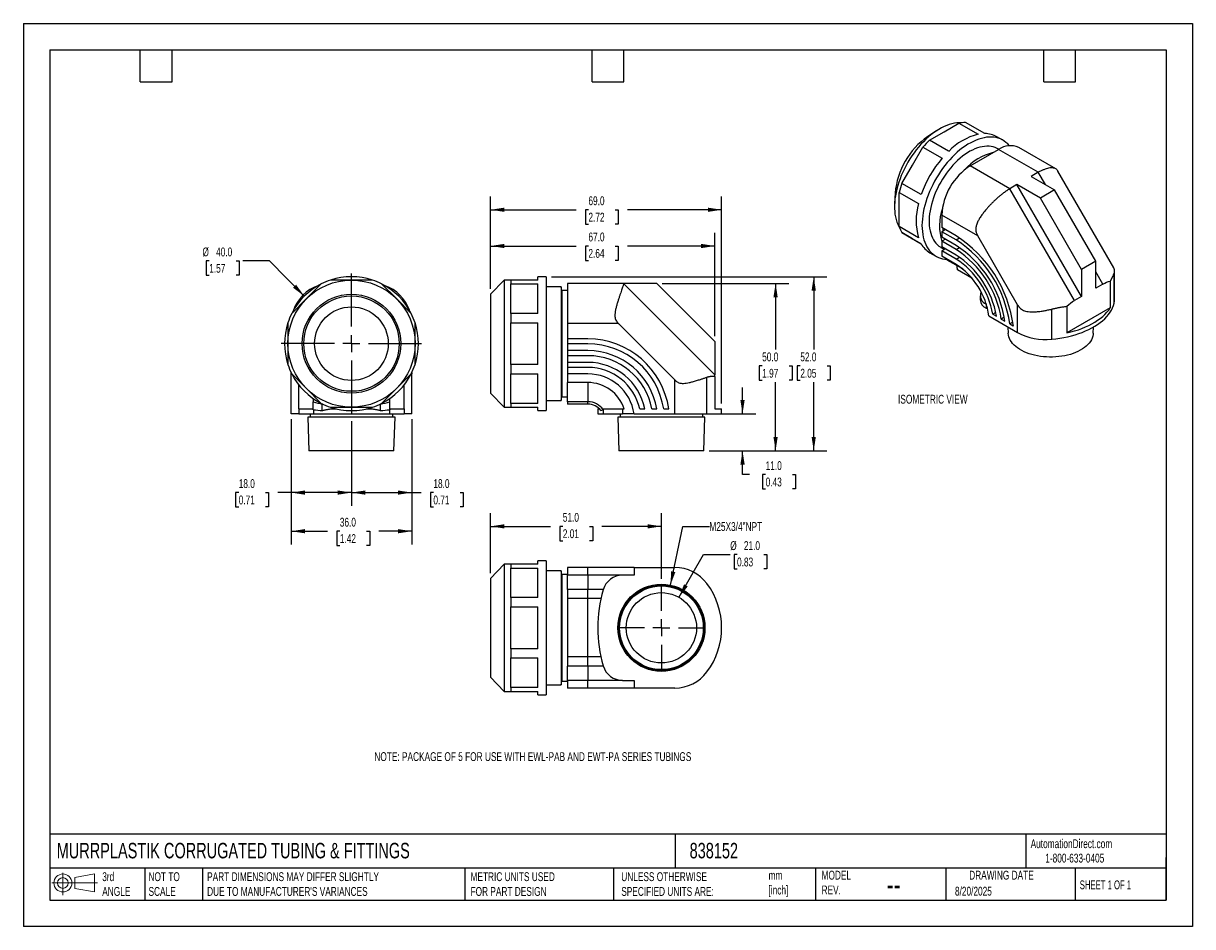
# Model space of a CAD drawing. Header units: millimetres. Extents: x 0 to 349, y 0 to 270.
import ezdxf

# ---------------------------------------------------------------- set-up
doc = ezdxf.new("R2010")
doc.units = ezdxf.units.MM
doc.header["$LTSCALE"] = 1.25
doc.linetypes.add('CENTERX2', pattern=[20.32, 12.7, -2.54, 2.54, -2.54])
doc.layers.add('CENTER', color=40, linetype='CENTERX2')
doc.layers.add('DIMENSIONS', color=140, linetype='Continuous', lineweight=25)
doc.layers.add('TEXT', color=140, linetype='Continuous', lineweight=25)
doc.styles.add('SLDTEXTSTYLE0', font='TXT', dxfattribs={"width": 0.7})
doc.styles.add('SLDTEXTSTYLE1', font='TXT', dxfattribs={"width": 0.65})
doc.dimstyles.new('SLDDIMSTYLE0', dxfattribs={"dimtxt": 2.69751, "dimasz": 4.1275, "dimexe": 0, "dimexo": 0.0625, "dimgap": 0.674377, "dimtad": 0, "dimtih": 1, "dimtoh": 1, "dimdec": 1, "dimrnd": 1e-09, "dimzin": 4, "dimdsep": 46, "dimtxsty": 'SLDTEXTSTYLE0', "dimsah": 1, "dimcen": 0.09, "dimadec": 0, "dimazin": 1, "dimtfac": 1, "dimtdec": 1, "dimtofl": 0, "dimtmove": 0, "dimatfit": 3, "dimfxl": 0, "dimfrac": 2, "dimtolj": 1, "dimtzin": 12, "dimarcsym": 0})
doc.dimstyles.new('SLDDIMSTYLE1', dxfattribs={"dimtxt": 2.69751, "dimasz": 4.1275, "dimexe": 0, "dimexo": 0.0625, "dimgap": 0.674377, "dimtad": 0, "dimtih": 1, "dimtoh": 1, "dimdec": 1, "dimrnd": 1e-09, "dimzin": 4, "dimdsep": 46, "dimtxsty": 'SLDTEXTSTYLE0', "dimsah": 1, "dimcen": 0.09, "dimadec": 0, "dimazin": 1, "dimtfac": 1, "dimtdec": 1, "dimtmove": 0, "dimatfit": 0, "dimfxl": 0, "dimfrac": 2, "dimtolj": 1, "dimtzin": 12, "dimarcsym": 0})
doc.dimstyles.new('SLDDIMSTYLE2', dxfattribs={"dimtxt": 2.69751, "dimasz": 4.1275, "dimexe": 0, "dimexo": 0.0625, "dimgap": 0.674377, "dimtad": 0, "dimtih": 1, "dimtoh": 1, "dimdec": 1, "dimrnd": 1e-09, "dimzin": 4, "dimdsep": 46, "dimtxsty": 'SLDTEXTSTYLE0', "dimsah": 1, "dimcen": 0, "dimadec": 0, "dimazin": 1, "dimtfac": 1, "dimtdec": 1, "dimtofl": 0, "dimtmove": 0, "dimatfit": 3, "dimfxl": 0, "dimfrac": 2, "dimtolj": 1, "dimtzin": 12, "dimarcsym": 0})
doc.dimstyles.new('SLDDIMSTYLE3', dxfattribs={"dimtxt": 2.69751, "dimasz": 4.1275, "dimexe": 0, "dimexo": 0.0625, "dimgap": 0.674377, "dimtad": 0, "dimtih": 1, "dimtoh": 1, "dimdec": 1, "dimrnd": 1e-09, "dimzin": 12, "dimdsep": 46, "dimtxsty": 'SLDTEXTSTYLE0', "dimsah": 1, "dimcen": 0, "dimadec": 0, "dimazin": 3, "dimtfac": 1, "dimtdec": 1, "dimtofl": 0, "dimtmove": 0, "dimatfit": 3, "dimfxl": 0, "dimfrac": 2, "dimtolj": 1, "dimtzin": 12, "dimarcsym": 0})

# ---------------------------------------------------------------- blocks, each defined once
blk = doc.blocks.new('Block11')
at = {"color": 7, "linetype": 'Continuous', "lineweight": 18}
for p, q in [((0, 3.6), (13.59, 3.6)), ((3.24, 6.64), (3.24, 0)), ((6.85, 5.21), (12.72, 6.29)), ((6.85, 2), (6.85, 5.21)), ((12.72, 6.29), (12.72, 0.91)), ((6.85, 2), (12.72, 0.91))]:
    blk.add_line(p, q, dxfattribs=at)
for radius in [2.69, 1.61]:
    blk.add_circle((3.24, 3.6), radius, dxfattribs=at)
blk = doc.blocks.new('Block12')
at = {"color": 7, "linetype": 'Continuous'}
blk.add_blockref('Block11', (0, 0), dxfattribs=at)
blk = doc.blocks.new('_D')
at = {"layer": 'DIMENSIONS'}
for p, q in [((190.78, 192.19), (228.66, 192.19)), ((224.69, 192.19), (224.69, 172.42)), ((220.68, 167.53), (219.77, 167.53)), ((219.77, 167.53), (219.77, 163.24)), ((228.7, 167.53), (229.6, 167.53)), ((229.6, 167.53), (229.6, 163.24)), ((219.77, 163.24), (220.68, 163.24)), ((224.69, 142.19), (224.69, 162.64)), ((229.6, 163.24), (228.7, 163.24)), ((204.87, 142.19), (228.66, 142.19))]:
    blk.add_line(p, q, dxfattribs=at)
for points in [[(224.69, 192.19), (224.05, 188.06), (225.32, 188.06)], [(224.69, 142.19), (225.32, 146.32), (224.05, 146.32)]]:
    blk.add_solid(points, dxfattribs=at)
at = {"layer": 'DIMENSIONS', "char_height": 2.646, "attachment_point": 1, "style": 'SLDTEXTSTYLE0'}
for s, insert in [('50.0', (220.68, 171.55)), ('1.97', (220.68, 166.66))]:
    blk.add_mtext(s, dxfattribs=dict(at, insert=insert))
blk = doc.blocks.new('_D_1')
at = {"layer": 'DIMENSIONS'}
for p, q in [((157.78, 194.19), (240.04, 194.19)), ((236.08, 194.19), (236.08, 172.42)), ((232.07, 167.53), (231.16, 167.53)), ((231.16, 167.53), (231.16, 163.24)), ((240.08, 167.53), (240.99, 167.53)), ((240.99, 167.53), (240.99, 163.24)), ((231.16, 163.24), (232.07, 163.24)), ((236.08, 142.19), (236.08, 162.64)), ((240.99, 163.24), (240.08, 163.24)), ((204.87, 142.19), (240.04, 142.19))]:
    blk.add_line(p, q, dxfattribs=at)
for points in [[(236.08, 194.19), (235.44, 190.06), (236.71, 190.06)], [(236.08, 142.19), (236.71, 146.32), (235.44, 146.32)]]:
    blk.add_solid(points, dxfattribs=at)
at = {"layer": 'DIMENSIONS', "char_height": 2.646, "attachment_point": 1, "style": 'SLDTEXTSTYLE0'}
for s, insert in [('52.0', (232.07, 171.55)), ('2.05', (232.07, 166.66))]:
    blk.add_mtext(s, dxfattribs=dict(at, insert=insert))
blk = doc.blocks.new('_D_2')
at = {"layer": 'DIMENSIONS'}
for p, q in [((139.58, 190.53), (139.58, 207.33)), ((206.58, 176.4), (206.58, 207.33)), ((139.58, 203.36), (165.13, 203.36)), ((168.78, 203.36), (167.88, 203.36)), ((167.88, 203.36), (167.88, 199.07)), ((176.8, 203.36), (177.7, 203.36)), ((177.7, 203.36), (177.7, 199.07)), ((206.58, 203.36), (180.45, 203.36)), ((167.88, 199.07), (168.78, 199.07)), ((177.7, 199.07), (176.8, 199.07))]:
    blk.add_line(p, q, dxfattribs=at)
for points in [[(139.58, 203.36), (143.7, 202.73), (143.7, 204)], [(206.58, 203.36), (202.45, 204), (202.45, 202.73)]]:
    blk.add_solid(points, dxfattribs=at)
at = {"layer": 'DIMENSIONS', "char_height": 2.646, "attachment_point": 1, "style": 'SLDTEXTSTYLE0'}
for s, insert in [('67.0', (168.78, 207.38)), ('2.64', (168.78, 202.48))]:
    blk.add_mtext(s, dxfattribs=dict(at, insert=insert))
blk = doc.blocks.new('_D_3')
at = {"layer": 'DIMENSIONS'}
for p, q in [((139.58, 190.53), (139.58, 218.16)), ((208.58, 156.28), (208.58, 218.16)), ((139.58, 214.19), (165.13, 214.19)), ((168.78, 214.19), (167.88, 214.19)), ((167.88, 214.19), (167.88, 209.9)), ((176.8, 214.19), (177.7, 214.19)), ((177.7, 214.19), (177.7, 209.9)), ((208.58, 214.19), (180.45, 214.19)), ((167.88, 209.9), (168.78, 209.9)), ((177.7, 209.9), (176.8, 209.9))]:
    blk.add_line(p, q, dxfattribs=at)
for points in [[(139.58, 214.19), (143.7, 213.55), (143.7, 214.82)], [(208.58, 214.19), (204.45, 214.82), (204.45, 213.55)]]:
    blk.add_solid(points, dxfattribs=at)
at = {"layer": 'DIMENSIONS', "char_height": 2.646, "attachment_point": 1, "style": 'SLDTEXTSTYLE0'}
for s, insert in [('69.0', (168.78, 218.2)), ('2.72', (168.78, 213.31))]:
    blk.add_mtext(s, dxfattribs=dict(at, insert=insert))
blk = doc.blocks.new('_D_4')
at = {"layer": 'DIMENSIONS'}
for p, q in [((214.81, 153.19), (214.81, 161.13)), ((205.76, 153.19), (218.78, 153.19)), ((204.87, 142.19), (218.78, 142.19)), ((214.81, 135.05), (214.81, 142.19)), ((216.86, 135.05), (214.81, 135.05)), ((221.72, 135.05), (220.82, 135.05)), ((220.82, 135.05), (220.82, 130.76)), ((229.74, 135.05), (230.65, 135.05)), ((230.65, 135.05), (230.65, 130.76)), ((220.82, 130.76), (221.72, 130.76)), ((230.65, 130.76), (229.74, 130.76))]:
    blk.add_line(p, q, dxfattribs=at)
for points in [[(214.81, 153.19), (215.45, 157.32), (214.18, 157.32)], [(214.81, 142.19), (214.18, 138.06), (215.45, 138.06)]]:
    blk.add_solid(points, dxfattribs=at)
at = {"layer": 'DIMENSIONS', "char_height": 2.646, "attachment_point": 1, "style": 'SLDTEXTSTYLE0'}
for s, insert in [('11.0', (221.72, 139.07)), ('0.43', (221.72, 134.17))]:
    blk.add_mtext(s, dxfattribs=dict(at, insert=insert))
blk = doc.blocks.new('_D_5')
at = {"layer": 'DIMENSIONS'}
for p, q in [((55.52, 198.9), (54.62, 198.9)), ((54.62, 198.9), (54.62, 194.61)), ((63.54, 198.9), (64.44, 198.9)), ((64.44, 198.9), (64.44, 194.61)), ((73.51, 198.9), (65.57, 198.9)), ((83.92, 188.4), (73.51, 198.9)), ((54.62, 194.61), (55.52, 194.61)), ((64.44, 194.61), (63.54, 194.61))]:
    blk.add_line(p, q, dxfattribs=at)
blk.add_solid([(83.92, 188.4), (81.47, 191.78), (80.56, 190.88)], dxfattribs=at)
at = {"layer": 'DIMENSIONS', "char_height": 2.646, "attachment_point": 1, "style": 'SLDTEXTSTYLE0'}
for s, insert in [('%%c', (53.49, 202.91)), ('40.0', (57.56, 202.91)), ('1.57', (55.52, 198.02))]:
    blk.add_mtext(s, dxfattribs=dict(at, insert=insert))
blk = doc.blocks.new('_D_6')
at = {"layer": 'DIMENSIONS'}
for p, q in [((98, 151.06), (98, 125.72)), ((116, 151.6), (116, 125.72)), ((98, 129.69), (116, 129.69)), ((116, 129.69), (118.81, 129.69)), ((122.47, 129.69), (121.56, 129.69)), ((121.56, 129.69), (121.56, 125.4)), ((130.49, 129.69), (131.39, 129.69)), ((131.39, 129.69), (131.39, 125.4)), ((121.56, 125.4), (122.47, 125.4)), ((131.39, 125.4), (130.49, 125.4))]:
    blk.add_line(p, q, dxfattribs=at)
for points in [[(98, 129.69), (102.12, 129.05), (102.12, 130.32)], [(116, 129.69), (111.87, 130.32), (111.87, 129.05)]]:
    blk.add_solid(points, dxfattribs=at)
at = {"layer": 'DIMENSIONS', "char_height": 2.646, "attachment_point": 1, "style": 'SLDTEXTSTYLE0'}
for s, insert in [('18.0', (122.47, 133.7)), ('0.71', (122.47, 128.81))]:
    blk.add_mtext(s, dxfattribs=dict(at, insert=insert))
blk = doc.blocks.new('_D_7')
at = {"layer": 'DIMENSIONS'}
for p, q in [((80, 151.6), (80, 125.72)), ((98, 151.06), (98, 125.72)), ((64.32, 129.69), (63.41, 129.69)), ((63.41, 129.69), (63.41, 125.4)), ((72.34, 129.69), (73.24, 129.69)), ((73.24, 129.69), (73.24, 125.4)), ((80, 129.69), (75.99, 129.69)), ((98, 129.69), (80, 129.69)), ((63.41, 125.4), (64.32, 125.4)), ((73.24, 125.4), (72.34, 125.4))]:
    blk.add_line(p, q, dxfattribs=at)
for points in [[(80, 129.69), (84.12, 129.05), (84.12, 130.32)], [(98, 129.69), (93.87, 130.32), (93.87, 129.05)]]:
    blk.add_solid(points, dxfattribs=at)
at = {"layer": 'DIMENSIONS', "char_height": 2.646, "attachment_point": 1, "style": 'SLDTEXTSTYLE0'}
for s, insert in [('18.0', (64.32, 133.7)), ('0.71', (64.32, 128.81))]:
    blk.add_mtext(s, dxfattribs=dict(at, insert=insert))
blk = doc.blocks.new('_D_8')
at = {"layer": 'DIMENSIONS'}
for p, q in [((80, 151.6), (80, 114.17)), ((116, 151.6), (116, 114.17)), ((80, 118.14), (90.86, 118.14)), ((94.52, 118.14), (93.61, 118.14)), ((93.61, 118.14), (93.61, 113.85)), ((102.53, 118.14), (103.44, 118.14)), ((103.44, 118.14), (103.44, 113.85)), ((116, 118.14), (106.19, 118.14)), ((93.61, 113.85), (94.52, 113.85)), ((103.44, 113.85), (102.53, 113.85))]:
    blk.add_line(p, q, dxfattribs=at)
for points in [[(80, 118.14), (84.12, 117.51), (84.12, 118.78)], [(116, 118.14), (111.87, 118.78), (111.87, 117.51)]]:
    blk.add_solid(points, dxfattribs=at)
at = {"layer": 'DIMENSIONS', "char_height": 2.646, "attachment_point": 1, "style": 'SLDTEXTSTYLE0'}
for s, insert in [('36.0', (94.52, 122.16)), ('1.42', (94.52, 117.27))]:
    blk.add_mtext(s, dxfattribs=dict(at, insert=insert))
blk = doc.blocks.new('SW_CENTERMARKSYMBOL_0')
at = {"layer": 'CENTER', "color": 0}
for p, q in [((0, 5.08), (0, 21.54)), ((-5.08, 0), (-21.54, 0)), ((0, 0), (-2.54, 0)), ((0, 0), (0, 2.54)), ((0, 0), (0, -2.54)), ((0, 0), (2.54, 0)), ((5.08, 0), (21.54, 0)), ((0, -5.08), (0, -21.54))]:
    blk.add_line(p, q, dxfattribs=at)
blk = doc.blocks.new('_D_9')
at = {"layer": 'DIMENSIONS'}
for p, q in [((195.83, 98.38), (203.2, 111.15)), ((203.2, 111.15), (211.14, 111.15)), ((213.17, 111.15), (212.27, 111.15)), ((212.27, 111.15), (212.27, 106.86)), ((221.19, 111.15), (222.09, 111.15)), ((222.09, 111.15), (222.09, 106.86)), ((212.27, 106.86), (213.17, 106.86)), ((222.09, 106.86), (221.19, 106.86))]:
    blk.add_line(p, q, dxfattribs=at)
blk.add_solid([(195.83, 98.38), (198.44, 101.64), (197.34, 102.27)], dxfattribs=at)
at = {"layer": 'DIMENSIONS', "char_height": 2.646, "attachment_point": 1, "style": 'SLDTEXTSTYLE0'}
for s, insert in [('%%c', (211.14, 115.16)), ('21.0', (215.21, 115.16)), ('0.83', (213.17, 110.27))]:
    blk.add_mtext(s, dxfattribs=dict(at, insert=insert))
blk = doc.blocks.new('_D_10')
at = {"layer": 'DIMENSIONS'}
for p, q in [((193.27, 102.02), (196.98, 119.6)), ((196.98, 119.6), (204.92, 119.6))]:
    blk.add_line(p, q, dxfattribs=at)
blk.add_solid([(193.27, 102.02), (194.74, 105.93), (193.5, 106.19)], dxfattribs=at)
at = {"layer": 'DIMENSIONS', "insert": (204.92, 120.86), "char_height": 2.6458, "attachment_point": 1, "style": 'SLDTEXTSTYLE0'}
blk.add_mtext('M25X3/4"NPT', dxfattribs=at)
blk = doc.blocks.new('_D_11')
at = {"layer": 'DIMENSIONS'}
for p, q in [((139.58, 105.62), (139.58, 123.56)), ((190.58, 103.91), (190.58, 123.56)), ((139.58, 119.6), (157.47, 119.6)), ((161.13, 119.6), (160.22, 119.6)), ((160.22, 119.6), (160.22, 115.31)), ((169.14, 119.6), (170.05, 119.6)), ((170.05, 119.6), (170.05, 115.31)), ((190.58, 119.6), (172.8, 119.6)), ((160.22, 115.31), (161.13, 115.31)), ((170.05, 115.31), (169.14, 115.31))]:
    blk.add_line(p, q, dxfattribs=at)
for points in [[(139.58, 119.6), (143.7, 118.96), (143.7, 120.23)], [(190.58, 119.6), (186.45, 120.23), (186.45, 118.96)]]:
    blk.add_solid(points, dxfattribs=at)
at = {"layer": 'DIMENSIONS', "char_height": 2.646, "attachment_point": 1, "style": 'SLDTEXTSTYLE0'}
for s, insert in [('51.0', (161.13, 123.61)), ('2.01', (161.13, 118.72))]:
    blk.add_mtext(s, dxfattribs=dict(at, insert=insert))
blk = doc.blocks.new('SW_CENTERMARKSYMBOL_1')
at = {"layer": 'CENTER', "color": 0}
for p, q in [((0, 5.08), (0, 13.04)), ((-5.08, 0), (-13.04, 0)), ((0, 0), (-2.54, 0)), ((0, 0), (0, 2.54)), ((0, 0), (0, -2.54)), ((0, 0), (2.54, 0)), ((5.08, 0), (13.04, 0)), ((0, -5.08), (0, -13.04))]:
    blk.add_line(p, q, dxfattribs=at)

msp = doc.modelspace()

# ---------------------------------------------------------------- linework, layer by layer
at = {"color": 7, "linetype": 'Continuous'}
for p, q in [((0, 269.88), (0, 0)), ((0, 269.88), (349.25, 269.88)), ((349.25, 269.88), (349.25, 0)), ((349.25, 0), (0, 0))]:
    msp.add_line(p, q, dxfattribs=at)
for p, q in [((272.77, 237.79), (270.14, 236.08)), ((270.64, 234.96), (275.06, 237.51)), ((275.06, 237.51), (279.47, 240.06)), ((279.47, 240.06), (285.21, 236.75)), ((287.18, 236.94), (281.43, 240.25)), ((276.38, 231.65), (270.64, 234.96)), ((292.57, 234.98), (290.8, 236)), ((265.56, 227.48), (268.68, 232.89)), ((268.68, 232.89), (274.42, 229.58)), ((282.84, 227.31), (291.32, 232.2)), ((291.35, 232.22), (291.07, 232.38)), ((303.14, 225.38), (291.32, 232.2)), ((308.35, 226.43), (297.32, 232.8)), ((262.43, 222.07), (265.56, 227.48)), ((294.66, 220.48), (282.84, 227.31)), ((303.14, 225.38), (301.02, 224.16)), ((301.02, 224.16), (308.02, 220.11)), ((305.26, 221.71), (303.14, 225.38)), ((325.69, 196.86), (309.01, 225.75)), ((268.18, 218.76), (262.43, 222.07)), ((296.78, 221.71), (294.66, 220.48)), ((313.95, 187.07), (294.66, 220.48)), ((316.07, 188.29), (296.78, 221.71)), ((303.78, 217.67), (296.78, 221.71)), ((308.02, 220.11), (303.78, 217.67)), ((320.31, 198.83), (308.02, 220.11)), ((260.41, 219.22), (260.24, 216.08)), ((261.62, 219.34), (267.36, 216.03)), ((261.62, 214.24), (261.62, 219.34)), ((316.07, 196.38), (303.78, 217.67)), ((261.62, 209.14), (261.62, 214.24)), ((285.06, 206.43), (274.35, 212.61)), ((274.35, 212.61), (274.35, 208.86)), ((267.36, 205.83), (261.62, 209.14)), ((262.43, 207.35), (268.18, 204.03)), ((265.56, 205.54), (262.43, 207.35)), ((264.1, 206.39), (264.14, 206.36)), ((264.14, 206.36), (265.56, 205.54)), ((278.62, 206.4), (274.35, 208.86)), ((275.41, 208.25), (274.35, 207.64)), ((274.35, 207.64), (274.35, 206)), ((278.62, 205.17), (274.35, 207.64)), ((296.98, 185.78), (285.06, 206.43)), ((268.18, 204.03), (265.56, 205.54)), ((274.07, 202.94), (275.11, 202.34)), ((278.62, 203.53), (274.35, 206)), ((275.41, 205.38), (274.35, 204.77)), ((274.35, 204.77), (274.35, 203.13)), ((278.62, 202.3), (274.35, 204.77)), ((278.62, 200.66), (274.35, 203.13)), ((278.62, 205.17), (279.65, 205.77)), ((278.62, 202.3), (279.65, 202.9)), ((270.8, 201.36), (272.57, 200.34)), ((275.42, 202.51), (274.35, 201.9)), ((274.35, 201.9), (274.35, 200.33)), ((278.62, 199.43), (274.35, 201.9)), ((278.62, 197.86), (274.35, 200.33)), ((275.97, 199.39), (275.97, 199.15)), ((280.24, 196.69), (275.97, 199.15)), ((278.62, 199.43), (279.65, 200.02)), ((283.27, 193.74), (279, 196.21)), ((280.7, 196.41), (280.24, 196.69)), ((320.31, 198.83), (316.07, 196.38)), ((316.07, 196.38), (316.07, 188.29)), ((320.31, 190.74), (320.31, 198.83)), ((322.43, 191.97), (320.31, 195.64)), ((325.95, 187.3), (325.95, 195.95)), ((98, 193.19), (91.75, 193.19)), ((104.24, 193.19), (98, 193.19)), ((143.58, 193.19), (139.58, 188.94)), ((145.58, 193.19), (143.58, 193.19)), ((143.58, 193.19), (143.58, 155.19)), ((145.58, 193.19), (145.58, 192.04)), ((153.7, 193.19), (145.58, 193.19)), ((156.2, 194.19), (153.7, 194.19)), ((153.7, 193.19), (153.7, 194.19)), ((156.2, 194.19), (156.2, 154.19)), ((162.58, 192.19), (162.58, 180.19)), ((179.29, 192.19), (162.58, 192.19)), ((206.58, 164.91), (179.28, 192.2)), ((179.28, 192.2), (179.28, 192.2)), ((189.19, 192.19), (179.29, 192.19)), ((206.58, 174.81), (189.19, 192.19)), ((283.27, 193.84), (283.27, 193.74)), ((283.42, 193.65), (283.27, 193.74)), ((324.67, 192.84), (324.67, 184.92)), ((325.83, 186.32), (325.83, 195.28)), ((88.98, 192.04), (84.56, 187.63)), ((111.43, 187.63), (107.02, 192.04)), ((139.58, 188.94), (139.58, 159.44)), ((145.58, 192.04), (153.7, 192.04)), ((145.58, 187.63), (145.58, 192.04)), ((153.7, 183.21), (153.7, 192.04)), ((160.59, 191.19), (156.2, 191.19)), ((160.88, 190.09), (160.59, 191.19)), ((160.59, 191.19), (160.59, 157.19)), ((162.58, 190.09), (160.88, 190.09)), ((160.88, 190.09), (160.88, 158.29)), ((322.43, 191.97), (320.31, 190.74)), ((84.56, 187.63), (80.15, 183.21)), ((115.85, 183.21), (111.43, 187.63)), ((145.58, 183.21), (145.58, 187.63)), ((285.79, 188.49), (285.79, 187.26)), ((287.55, 186.04), (287.55, 184.81)), ((287.55, 186.04), (287.6, 186.01)), ((296.98, 177.5), (296.98, 185.78)), ((311.71, 185.36), (311.71, 177.43)), ((316.07, 188.29), (313.95, 187.07)), ((145.58, 183.21), (145.58, 180.43)), ((153.7, 183.21), (145.58, 183.21)), ((288.01, 184.54), (287.55, 184.81)), ((288.39, 182.46), (296.98, 177.5)), ((290.45, 183.51), (289.57, 183)), ((289.57, 183), (290.67, 182.37)), ((293.01, 182.05), (292.11, 181.53)), ((307.16, 175.54), (307.16, 184.5)), ((324.67, 184.92), (311.71, 177.43)), ((79, 180.43), (79, 174.19)), ((117, 174.19), (117, 180.43)), ((145.58, 180.43), (153.7, 180.43)), ((145.58, 174.19), (145.58, 180.43)), ((153.7, 167.94), (153.7, 180.43)), ((177.72, 180.19), (162.58, 180.19)), ((162.58, 180.19), (162.58, 175.6)), ((194.58, 163.33), (177.72, 180.19)), ((292.11, 181.53), (293.19, 180.91)), ((294.1, 179.16), (294.17, 177.34)), ((295.55, 180.61), (294.63, 180.08)), ((294.63, 180.08), (295.7, 179.46)), ((319.58, 177.34), (319.65, 179.16)), ((168.62, 175.6), (162.58, 175.6)), ((162.58, 175.6), (162.58, 174.1)), ((206.58, 174.81), (206.58, 164.91)), ((79, 174.19), (79, 167.94)), ((117, 167.94), (117, 174.19)), ((145.58, 167.94), (145.58, 174.19)), ((162.58, 174.1), (162.58, 172.09)), ((168.62, 174.1), (162.58, 174.1)), ((168.62, 172.09), (162.58, 172.09)), ((162.58, 172.09), (162.58, 171.74)), ((162.58, 171.74), (162.58, 170.59)), ((145.58, 167.94), (145.58, 165.17)), ((153.7, 167.94), (145.58, 167.94)), ((162.58, 170.59), (162.58, 168.58)), ((168.62, 170.59), (162.58, 170.59)), ((168.62, 168.58), (162.58, 168.58)), ((162.58, 168.58), (162.58, 167.07)), ((80, 165.15), (80, 165.47)), ((80.16, 165.15), (80, 165.15)), ((80, 153.19), (80, 165.15)), ((80.15, 165.17), (84.56, 160.75)), ((111.43, 160.75), (115.85, 165.17)), ((116, 165.15), (115.84, 165.15)), ((116, 165.47), (116, 165.15)), ((116, 153.19), (116, 165.15)), ((145.58, 165.17), (153.7, 165.17)), ((145.58, 160.75), (145.58, 165.17)), ((153.7, 156.34), (153.7, 165.17)), ((162.58, 167.07), (162.58, 165.15)), ((168.62, 167.07), (162.58, 167.07)), ((168.62, 165.15), (162.58, 165.15)), ((162.58, 165.15), (162.58, 162.57)), ((204.18, 153.19), (204.18, 164.17)), ((206.58, 164.4), (206.58, 154.69)), ((82.29, 154.69), (82.29, 161.81)), ((84.56, 160.75), (88.98, 156.34)), ((107.02, 156.34), (111.43, 160.75)), ((113.71, 154.69), (113.71, 161.81)), ((145.58, 156.34), (145.58, 160.75)), ((168.62, 162.57), (162.58, 162.57)), ((162.58, 156.82), (162.58, 162.57)), ((168.62, 162.57), (168.62, 156.82)), ((194.58, 153.19), (194.58, 163.33)), ((139.58, 159.44), (143.58, 155.19)), ((156.2, 157.19), (160.59, 157.19)), ((160.59, 157.19), (160.88, 158.29)), ((160.88, 158.29), (162.58, 158.29)), ((82.29, 154.69), (86.57, 154.69)), ((82.29, 154.69), (82.29, 153.19)), ((86.57, 154.45), (86.57, 156.82)), ((86.62, 154.45), (86.62, 153.19)), ((89.45, 156.11), (89.29, 156.11)), ((89.29, 154.19), (89.29, 156.11)), ((91.63, 154.69), (93.55, 154.69)), ((91.75, 155.19), (98, 155.19)), ((98, 155.19), (104.24, 155.19)), ((102.44, 154.69), (104.37, 154.69)), ((106.71, 156.11), (106.55, 156.11)), ((106.71, 154.19), (106.71, 156.11)), ((109.37, 154.45), (109.37, 153.19)), ((109.42, 154.45), (109.42, 156.82)), ((109.42, 154.69), (113.71, 154.69)), ((113.71, 154.69), (113.71, 153.19)), ((143.58, 155.19), (145.58, 155.19)), ((145.58, 156.34), (145.58, 155.19)), ((153.7, 156.34), (145.58, 156.34)), ((145.58, 155.19), (153.7, 155.19)), ((153.7, 154.19), (153.7, 155.19)), ((153.7, 154.19), (156.2, 154.19)), ((168.62, 156.82), (162.58, 156.82)), ((162.58, 156.82), (162.58, 156.11)), ((168.62, 156.11), (162.58, 156.11)), ((168.62, 156.11), (168.62, 156.82)), ((171.58, 154.69), (171.58, 153.19)), ((171.58, 154.69), (172.07, 154.69)), ((173.18, 154.45), (173.18, 153.19)), ((173.2, 154.69), (178.95, 154.69)), ((178.95, 154.69), (178.95, 153.19)), ((178.95, 154.69), (179.44, 154.69)), ((184.1, 154.69), (185.65, 154.69)), ((187.7, 154.69), (189.22, 154.69)), ((191.26, 154.69), (192.77, 154.69)), ((206.58, 154.69), (208.58, 154.69)), ((208.58, 153.19), (208.58, 154.69)), ((82.29, 153.19), (80, 153.19)), ((82.29, 153.19), (86.62, 153.19)), ((84.98, 152.19), (85.29, 142.19)), ((111.01, 152.19), (84.98, 152.19)), ((85.66, 153.19), (85.66, 152.19)), ((86.62, 153.19), (109.37, 153.19)), ((109.37, 153.19), (113.71, 153.19)), ((110.33, 152.19), (110.33, 153.19)), ((110.7, 142.19), (111.01, 152.19)), ((116, 153.19), (113.71, 153.19)), ((171.58, 153.19), (173.18, 153.19)), ((173.18, 153.19), (178.95, 153.19)), ((177.56, 152.19), (177.87, 142.19)), ((203.59, 152.19), (177.56, 152.19)), ((178.24, 153.19), (178.24, 152.19)), ((182.43, 153.19), (178.95, 153.19)), ((182.43, 153.19), (194.58, 153.19)), ((194.58, 153.19), (204.18, 153.19)), ((202.91, 152.19), (202.91, 153.19)), ((203.28, 142.19), (203.59, 152.19)), ((204.18, 153.19), (208.58, 153.19)), ((110.7, 142.19), (85.29, 142.19)), ((203.28, 142.19), (177.87, 142.19)), ((143.58, 108.29), (139.58, 104.04)), ((145.58, 108.29), (143.58, 108.29)), ((143.58, 108.29), (143.58, 70.29)), ((145.58, 108.29), (145.58, 107.14)), ((153.7, 108.29), (145.58, 108.29)), ((156.2, 109.29), (153.7, 109.29)), ((153.7, 108.29), (153.7, 109.29)), ((156.2, 109.29), (156.2, 69.29)), ((145.58, 107.14), (153.7, 107.14)), ((145.58, 102.72), (145.58, 107.14)), ((153.7, 98.31), (153.7, 107.14)), ((160.59, 106.29), (156.2, 106.29)), ((160.88, 105.19), (160.59, 106.29)), ((160.59, 106.29), (160.59, 72.29)), ((162.58, 105.19), (160.88, 105.19)), ((160.88, 105.19), (160.88, 73.39)), ((162.58, 107.29), (162.58, 105)), ((168.62, 107.29), (162.58, 107.29)), ((162.58, 100.71), (162.58, 105)), ((168.62, 105), (162.58, 105)), ((168.62, 105), (168.62, 107.29)), ((182.43, 107.29), (168.62, 107.29)), ((168.62, 105), (168.62, 100.71)), ((178.95, 105), (168.62, 105)), ((182.43, 105), (178.95, 105)), ((182.43, 107.29), (182.43, 105)), ((182.43, 107.29), (194.58, 107.29)), ((139.58, 104.04), (139.58, 74.54)), ((145.58, 98.31), (145.58, 102.72)), ((145.58, 98.31), (145.58, 95.53)), ((153.7, 98.31), (145.58, 98.31)), ((168.62, 100.71), (162.58, 100.71)), ((162.58, 100.71), (162.58, 98)), ((168.62, 98), (162.58, 98)), ((162.58, 98), (162.58, 80.58)), ((173.2, 100.71), (168.62, 100.71)), ((168.62, 98), (168.62, 100.71)), ((168.62, 80.58), (168.62, 98)), ((172.51, 98), (168.62, 98)), ((145.58, 95.53), (153.7, 95.53)), ((145.58, 89.29), (145.58, 95.53)), ((153.7, 83.04), (153.7, 95.53)), ((145.58, 83.04), (145.58, 89.29)), ((145.58, 83.04), (145.58, 80.27)), ((153.7, 83.04), (145.58, 83.04)), ((168.62, 80.58), (162.58, 80.58)), ((162.58, 80.58), (162.58, 77.86)), ((172.51, 80.58), (168.62, 80.58)), ((168.62, 77.86), (168.62, 80.58)), ((145.58, 80.27), (153.7, 80.27)), ((145.58, 75.85), (145.58, 80.27)), ((153.7, 71.44), (153.7, 80.27)), ((168.62, 77.86), (162.58, 77.86)), ((162.58, 73.58), (162.58, 77.86)), ((168.62, 77.86), (168.62, 73.58)), ((173.2, 77.86), (168.62, 77.86)), ((139.58, 74.54), (143.58, 70.29)), ((145.58, 71.44), (145.58, 75.85)), ((160.59, 72.29), (160.88, 73.39)), ((160.88, 73.39), (162.58, 73.39)), ((168.62, 73.58), (162.58, 73.58)), ((162.58, 73.58), (162.58, 71.29)), ((178.95, 73.58), (168.62, 73.58)), ((168.62, 71.29), (168.62, 73.58)), ((178.95, 73.58), (182.43, 73.58)), ((182.43, 73.58), (182.43, 71.29)), ((143.58, 70.29), (145.58, 70.29)), ((145.58, 71.44), (145.58, 70.29)), ((153.7, 71.44), (145.58, 71.44)), ((145.58, 70.29), (153.7, 70.29)), ((153.7, 69.29), (153.7, 70.29)), ((156.2, 72.29), (160.59, 72.29)), ((168.62, 71.29), (162.58, 71.29)), ((182.43, 71.29), (168.62, 71.29)), ((194.58, 71.29), (182.43, 71.29)), ((153.7, 69.29), (156.2, 69.29))]:
    msp.add_line(p, q)
at = {"flags": 128}
for points in [[(280, 240.15), (279.55, 240.16), (278.83, 240.12), (278.09, 240.02), (277.34, 239.86), (276.58, 239.65), (275.8, 239.37), (275.02, 239.04), (274.23, 238.65), (273.45, 238.21), (272.66, 237.72), (271.87, 237.17), (271.09, 236.57), (270.32, 235.93), (269.57, 235.24), (268.82, 234.51), (268.09, 233.74), (267.39, 232.93), (266.7, 232.09), (266.04, 231.21), (265.4, 230.3), (264.79, 229.37), (264.21, 228.42), (263.67, 227.45), (263.16, 226.46), (262.68, 225.46), (262.24, 224.45), (261.85, 223.43), (261.49, 222.41), (261.17, 221.39), (260.9, 220.38), (260.67, 219.38), (260.49, 218.39), (260.35, 217.41), (260.26, 216.45), (260.21, 215.52), (260.21, 214.61), (260.26, 213.72), (260.35, 212.87), (260.49, 212.05), (260.67, 211.27), (260.9, 210.53), (261.17, 209.84), (261.49, 209.18), (261.81, 208.64)], [(294.49, 233.33), (294.46, 233.36), (294.01, 233.87), (293.51, 234.32), (292.99, 234.72), (292.42, 235.06), (291.83, 235.35), (291.2, 235.58), (290.55, 235.75), (289.87, 235.86), (289.17, 235.92), (288.44, 235.91), (287.7, 235.84), (286.94, 235.72), (286.16, 235.53), (285.37, 235.29), (284.58, 234.99), (283.78, 234.63), (282.97, 234.22), (282.16, 233.75), (281.36, 233.23), (280.55, 232.66), (279.76, 232.05), (278.97, 231.38), (278.2, 230.67), (277.44, 229.92), (276.69, 229.13), (275.97, 228.3), (275.26, 227.43), (274.58, 226.53), (273.93, 225.61), (273.31, 224.66), (272.71, 223.68), (272.15, 222.69), (271.62, 221.68), (271.13, 220.66), (270.67, 219.62), (270.25, 218.58), (269.88, 217.54), (269.54, 216.5), (269.25, 215.46), (269, 214.43), (268.79, 213.41), (268.63, 212.4), (268.52, 211.41), (268.45, 210.44), (268.42, 209.5), (268.45, 208.58), (268.52, 207.69), (268.63, 206.83), (268.79, 206.01), (269, 205.23), (269.25, 204.48), (269.54, 203.78), (269.88, 203.13), (270.25, 202.52), (270.67, 201.96), (271.13, 201.46), (271.62, 201), (272.15, 200.6), (272.71, 200.26), (273.31, 199.97), (273.93, 199.74), (274.58, 199.57), (275.26, 199.46), (275.94, 199.41)], [(291.07, 232.38), (290.87, 232.49), (290.31, 232.75), (289.72, 232.95), (289.11, 233.08), (288.47, 233.16), (287.81, 233.18), (287.12, 233.14), (286.42, 233.04), (285.71, 232.87), (284.98, 232.65), (284.24, 232.38), (283.5, 232.04), (282.75, 231.65), (282.01, 231.2), (281.26, 230.71), (280.52, 230.16), (279.79, 229.56), (279.07, 228.92), (278.36, 228.23), (277.67, 227.51), (276.99, 226.74), (276.34, 225.94), (275.71, 225.11), (275.11, 224.25), (274.54, 223.36), (274, 222.46), (273.49, 221.53), (273.02, 220.59), (272.58, 219.63), (272.19, 218.67), (271.83, 217.71), (271.52, 216.74), (271.24, 215.78), (271.01, 214.83), (270.83, 213.88), (270.69, 212.96), (270.6, 212.05), (270.55, 211.16), (270.55, 210.29), (270.6, 209.46), (270.69, 208.66), (270.83, 207.89), (271.01, 207.16), (271.24, 206.47), (271.52, 205.82), (271.83, 205.22), (272.19, 204.67), (272.58, 204.17), (273.02, 203.71), (273.49, 203.32), (274, 202.98), (274.07, 202.94)], [(274.64, 208.69), (274.66, 208.44), (274.7, 207.84)], [(275.21, 205.5), (275.21, 205.5), (275.28, 205.3)], [(307.16, 175.54), (308.37, 175.66), (309.57, 175.82), (310.75, 176.02), (311.92, 176.25), (313.05, 176.53), (314.16, 176.83), (315.24, 177.18), (316.28, 177.56), (317.28, 177.97), (318.25, 178.41), (319.16, 178.89), (320.03, 179.39), (320.85, 179.92), (321.62, 180.47), (322.33, 181.05), (322.99, 181.65), (323.59, 182.28), (324.12, 182.92), (324.59, 183.57), (325, 184.24), (325.34, 184.92), (325.62, 185.62), (325.83, 186.32)], [(325.83, 186.32), (325.92, 186.85), (325.95, 187.3)], [(311.71, 177.43), (312.88, 177.71), (314.02, 178.02), (315.12, 178.36), (316.19, 178.75), (317.22, 179.17), (318.21, 179.62), (319.15, 180.1), (320.04, 180.62), (320.88, 181.16), (321.67, 181.73), (322.39, 182.33), (323.06, 182.94), (323.66, 183.58), (324.2, 184.24), (324.67, 184.92)], [(319.58, 177.34), (319.54, 176.9), (319.43, 176.38), (319.26, 175.86), (319.02, 175.35), (318.72, 174.85), (318.36, 174.36), (317.94, 173.89), (317.46, 173.44), (316.92, 173.01), (316.33, 172.6), (315.7, 172.22), (315.01, 171.87), (314.29, 171.54), (313.53, 171.25), (312.73, 170.99), (311.9, 170.76), (311.04, 170.57), (310.17, 170.41), (309.27, 170.3), (308.36, 170.21), (307.45, 170.17), (306.53, 170.17), (305.62, 170.2), (304.71, 170.27), (303.81, 170.38), (302.93, 170.53), (302.07, 170.71), (301.23, 170.93), (300.42, 171.18), (299.65, 171.47), (298.92, 171.78), (298.22, 172.13), (297.57, 172.5), (296.97, 172.9), (296.43, 173.33), (295.93, 173.77), (295.49, 174.24), (295.12, 174.72), (294.8, 175.22), (294.55, 175.73), (294.36, 176.25), (294.23, 176.77), (294.18, 177.3), (294.17, 177.34)], [(86.49, 157.83), (86.54, 157.46), (86.57, 156.82)], [(109.42, 156.82), (109.45, 157.46), (109.51, 157.83)]]:
    msp.add_lwpolyline(points, dxfattribs=at)
for centre, radius in [((98, 174.19), 19), ((98, 174.19), 14.75), ((98, 174.19), 14.25), ((98, 174.19), 11), ((190.58, 89.29), 13.02), ((190.58, 89.29), 12.71), ((190.58, 89.29), 12.5), ((190.58, 89.29), 10.5)]:
    msp.add_circle(centre, radius)
for centre, radius, start, end in [((281.41, 230.45), 9.81, 89.8855, 101.4188), ((283.33, 217.22), 23.01, 124.9794, 175.026), ((291.17, 213.55), 29.66, 133.7934, 139.3056), ((289.62, 218.92), 18.36, 103.8765, 136.1181), ((287.23, 229.69), 7.25, 60.5398, 90.459), ((293.41, 215.45), 16.25, 103.1666, 138.6312), ((294.84, 227.23), 6.1, 66.0318, 125.2787), ((300.19, 207.49), 33.94, 139.3983, 160.6017), ((292.74, 211.79), 18.41, 122.5548, 177.4452), ((290.43, 212.27), 29.66, 160.694, 166.2058), ((285.55, 210.93), 18.89, 164.3357, 195.6643), ((289.62, 209.38), 15.98, 161.0469, 197.149), ((270.92, 212.27), 9.81, 198.5752, 210.1064), ((258.02, 174.44), 38.02, 7.5818, 57.1835), ((274.48, 207.6), 7.25, 209.5321, 239.4644), ((259.26, 175.16), 35.71, 7.9123, 57.1682), ((260.92, 176.13), 32.62, 8.434, 57.1409), ((262.13, 176.82), 30.35, 8.9238, 57.0884), ((263.88, 177.85), 27.16, 9.5826, 57.1367), ((265.14, 178.58), 24.83, 10.2519, 57.12), ((266.79, 179.56), 21.79, 7.6403, 57.1211), ((274.55, 196.26), 4.45, 359.2912, 16.232), ((98, 174.19), 20, 108.1949, 116.8051), ((98, 174.19), 20, 71.8051, 108.1949), ((98, 174.19), 20, 63.1949, 71.8051), ((98, 174.19), 20, 116.8051, 153.1949), ((92, 180.19), 12, 109.6254, 160.3746), ((98, 174.19), 20, 26.8051, 63.1949), ((104, 180.19), 12, 19.6254, 70.3746), ((288.47, 188.48), 2.61, 155.0359, 249.3555), ((288.75, 187.53), 2.97, 185.1774, 246.1428), ((98, 174.19), 20, 153.1949, 161.8051), ((98, 174.19), 20, 18.1949, 26.8051), ((98, 174.19), 20, 161.8051, 198.1949), ((98, 174.19), 20, 341.8051, 18.1949), ((168.62, 151.19), 24.41, 8.2437, 90), ((305.33, 193.44), 18, 242.3648, 275.8507), ((168.62, 151.19), 22.91, 8.7876, 90), ((168.62, 151.19), 20.9, 9.6404, 90), ((98, 174.19), 20, 198.1949, 206.8051), ((98, 174.19), 20, 333.1949, 341.8051), ((168.62, 151.19), 19.4, 10.3938, 90), ((168.62, 151.19), 17.39, 11.6109, 90), ((98, 174.19), 20, 206.8051, 243.1949), ((98, 174.19), 20, 296.8051, 333.1949), ((168.62, 151.19), 15.88, 12.7327, 90), ((168.62, 151.19), 13.96, 8.2369, 90), ((168.62, 151.19), 11.38, 17.9186, 90), ((98, 195.15), 40, 253.406, 257.4219), ((98, 174.19), 20, 243.1949, 251.8051), ((98, 174.19), 20, 251.8051, 288.1949), ((98, 174.19), 20, 288.1949, 296.8051), ((98, 195.15), 40, 282.5781, 286.594), ((168.62, 151.19), 5.63, 35.4363, 90), ((168.62, 151.19), 4.92, 37.6388, 90), ((178.95, 99), 6, 90, 163.8932), ((194.58, 95.29), 12, 36.8699, 90), ((186.58, 89.29), 22, 323.1301, 36.8699), ((212.58, 89.29), 41, 163.8932, 196.1068), ((178.95, 79.58), 6, 196.1068, 270), ((194.58, 83.29), 12, 270, 323.1301)]:
    msp.add_arc(centre, radius, start, end)
for points, knots in [([(309, 225.75), (308.98, 225.8), (308.89, 225.97), (308.69, 226.19), (308.39, 226.43), (307.98, 226.61), (307.47, 226.71), (306.9, 226.72), (306.25, 226.63), (305.55, 226.44), (304.79, 226.17), (303.99, 225.83), (303.42, 225.53), (303.14, 225.38)], [0, 0, 0, 0, 0.03603, 0.116015, 0.197662, 0.301551, 0.404113, 0.505494, 0.605839, 0.705304, 0.804045, 0.902223, 1, 1, 1, 1]), ([(294.66, 220.48), (294.58, 220.44), (294.43, 220.34), (294.21, 220.2), (293.98, 220.05), (293.74, 219.89), (293.51, 219.73), (293.27, 219.56), (293.04, 219.39), (292.8, 219.21), (292.56, 219.03), (292.32, 218.84), (292.07, 218.65), (291.83, 218.45), (291.58, 218.25), (291.34, 218.04), (291.1, 217.83), (290.85, 217.62), (290.61, 217.4), (290.36, 217.17), (290.12, 216.95), (289.87, 216.72), (289.63, 216.48), (289.39, 216.24), (289.15, 216), (288.92, 215.76), (288.68, 215.51), (288.45, 215.26), (288.21, 215), (287.99, 214.74), (287.57, 214.27), (286.99, 213.57), (286.28, 212.62), (285.65, 211.68), (285.09, 210.68), (284.67, 209.71), (284.47, 208.82), (284.46, 208.11), (284.55, 207.6), (284.69, 207.17), (284.85, 206.8), (284.99, 206.55), (285.06, 206.43)], [0, 0, 0, 0, 0.016767, 0.033548, 0.050344, 0.067158, 0.083991, 0.100847, 0.117726, 0.134632, 0.151566, 0.168531, 0.185528, 0.202559, 0.219627, 0.236734, 0.253882, 0.271072, 0.288307, 0.305589, 0.322919, 0.340301, 0.357734, 0.375223, 0.392768, 0.410371, 0.428035, 0.445761, 0.46355, 0.481406, 0.499329, 0.562601, 0.6243, 0.689816, 0.748607, 0.818325, 0.874032, 0.906445, 0.936973, 0.956821, 0.977734, 1, 1, 1, 1]), ([(325.83, 195.28), (325.86, 195.41), (325.94, 195.66), (325.96, 196.02), (325.92, 196.32), (325.84, 196.55), (325.78, 196.71), (325.72, 196.81), (325.69, 196.86)], [0, 0, 0, 0, 0.224574, 0.449073, 0.673679, 0.793324, 0.91016, 1, 1, 1, 1]), ([(179.3, 192.18), (179.3, 192.17), (179.31, 192.15), (179.27, 191.97), (179.19, 191.69), (179.06, 191.28), (178.89, 190.76), (178.67, 190.14), (178.42, 189.41), (178.19, 188.72), (177.99, 188.13), (177.84, 187.68), (177.69, 187.21), (177.54, 186.72), (177.38, 186.21), (177.23, 185.68), (177.09, 185.17), (176.97, 184.65), (176.86, 184.14), (176.77, 183.65), (176.72, 183.18), (176.69, 182.75), (176.71, 182.27), (176.78, 181.74), (176.98, 181.17), (177.3, 180.65), (177.57, 180.35), (177.72, 180.19)], [0, 0, 0, 0, 0.048956, 0.110804, 0.173008, 0.235668, 0.298884, 0.362752, 0.427365, 0.492814, 0.525066, 0.556908, 0.588352, 0.619407, 0.653454, 0.685775, 0.716392, 0.74533, 0.77538, 0.803035, 0.828367, 0.851473, 0.872479, 0.905303, 0.936219, 0.966728, 1, 1, 1, 1]), ([(324.67, 192.84), (324.71, 192.92), (324.8, 193.07), (324.91, 193.28), (325.02, 193.49), (325.12, 193.68), (325.22, 193.87), (325.3, 194.05), (325.41, 194.27), (325.53, 194.53), (325.65, 194.81), (325.75, 195.06), (325.8, 195.21), (325.83, 195.28)], [0, 0, 0, 0, 0.078294, 0.154764, 0.229411, 0.302236, 0.373241, 0.442429, 0.5098, 0.64119, 0.766671, 0.886266, 1, 1, 1, 1]), ([(296.98, 185.78), (297.01, 185.73), (297.07, 185.62), (297.17, 185.46), (297.27, 185.32), (297.42, 185.12), (297.61, 184.9), (297.95, 184.57), (298.42, 184.24), (299.05, 183.98), (299.77, 183.8), (300.63, 183.69), (301.68, 183.67), (302.93, 183.74), (304.04, 183.88), (304.9, 184.02), (305.47, 184.12), (306.03, 184.24), (306.6, 184.37), (306.97, 184.46), (307.16, 184.5)], [0, 0, 0, 0, 0.016448, 0.032359, 0.047767, 0.062707, 0.094504, 0.125641, 0.187931, 0.2508, 0.321306, 0.40445, 0.500858, 0.620928, 0.750141, 0.800126, 0.85009, 0.900047, 0.950012, 1, 1, 1, 1]), ([(307.16, 184.5), (307.26, 184.53), (307.46, 184.58), (307.77, 184.65), (308.09, 184.73), (308.42, 184.8), (308.76, 184.87), (309.1, 184.94), (309.52, 185.01), (310, 185.1), (310.55, 185.19), (311.13, 185.28), (311.51, 185.34), (311.71, 185.36)], [0, 0, 0, 0, 0.065594, 0.133107, 0.202547, 0.273917, 0.347223, 0.422468, 0.499657, 0.616937, 0.739415, 0.8671, 1, 1, 1, 1]), ([(194.58, 163.33), (194.62, 163.29), (194.71, 163.2), (194.85, 163.08), (194.99, 162.97), (195.18, 162.82), (195.44, 162.67), (195.88, 162.47), (196.47, 162.33), (197.22, 162.3), (198.03, 162.38), (198.93, 162.55), (199.97, 162.81), (201.1, 163.15), (202.01, 163.44), (202.66, 163.65), (203.07, 163.79), (203.46, 163.92), (203.83, 164.05), (204.06, 164.13), (204.18, 164.17)], [0, 0, 0, 0, 0.016448, 0.032359, 0.047767, 0.062707, 0.094504, 0.125641, 0.187931, 0.2508, 0.321306, 0.40445, 0.500858, 0.620928, 0.750141, 0.800126, 0.85009, 0.900047, 0.950012, 1, 1, 1, 1]), ([(204.18, 164.17), (204.24, 164.19), (204.36, 164.23), (204.54, 164.28), (204.73, 164.33), (204.91, 164.37), (205.1, 164.41), (205.29, 164.44), (205.51, 164.46), (205.76, 164.48), (206.04, 164.47), (206.31, 164.45), (206.49, 164.42), (206.58, 164.4)], [0, 0, 0, 0, 0.065594, 0.133107, 0.202547, 0.273917, 0.347223, 0.422468, 0.499657, 0.616937, 0.739415, 0.8671, 1, 1, 1, 1]), ([(206.58, 164.4), (206.58, 164.49), (206.58, 164.68), (206.58, 164.87), (206.58, 164.89), (206.58, 164.9)], [0, 0, 0, 0, 0.3061573, 0.6092757, 1, 1, 1, 1]), ([(89.29, 154.19), (89.41, 154.23), (89.65, 154.29), (90.02, 154.38), (90.41, 154.47), (90.8, 154.55), (91.21, 154.62), (91.49, 154.67), (91.63, 154.69)], [0, 0, 0, 0, 0.157272, 0.318201, 0.482868, 0.651345, 0.823701, 1, 1, 1, 1]), ([(104.37, 154.69), (104.51, 154.67), (104.78, 154.62), (105.19, 154.55), (105.58, 154.47), (105.97, 154.38), (106.34, 154.29), (106.59, 154.23), (106.71, 154.19)], [0, 0, 0, 0, 0.176299, 0.348655, 0.517132, 0.681799, 0.842728, 1, 1, 1, 1])]:
    msp.add_open_spline(points, degree=3, knots=knots)
for points in [[(322.43, 191.97), (323.18, 192.43), (323.94, 192.72), (324.67, 192.84)], [(311.71, 185.36), (312.44, 186.08), (313.2, 186.66), (313.95, 187.07)], [(86.57, 154.45), (86.57, 154.53), (86.57, 154.61), (86.57, 154.69)], [(86.57, 154.45), (86.59, 154.45), (86.61, 154.45), (86.62, 154.45)], [(86.62, 154.45), (87.5, 154.35), (88.39, 154.27), (89.29, 154.19)], [(106.71, 154.19), (107.6, 154.27), (108.49, 154.35), (109.37, 154.45)], [(109.37, 154.45), (109.39, 154.45), (109.4, 154.45), (109.42, 154.45)], [(109.42, 154.69), (109.42, 154.61), (109.42, 154.53), (109.42, 154.45)], [(172.51, 154.19), (172.71, 154.27), (172.93, 154.35), (173.18, 154.45)], [(173.18, 154.45), (173.19, 154.45), (173.19, 154.45), (173.2, 154.45)], [(173.2, 154.69), (173.2, 154.61), (173.2, 154.53), (173.2, 154.45)]]:
    msp.add_open_spline(points, degree=3)
at = {"layer": 'TEXT'}
for p, q in [((7.94, 261.94), (341.31, 261.94)), ((7.94, 261.94), (7.94, 7.94)), ((34.92, 252.41), (34.92, 261.94)), ((44.45, 252.41), (44.45, 261.94)), ((169.86, 252.41), (169.86, 261.94)), ((179.39, 252.41), (179.39, 261.94)), ((341.31, 261.94), (341.31, 7.94)), ((304.8, 252.41), (304.8, 261.94)), ((314.32, 252.41), (314.32, 261.94)), ((34.92, 252.41), (44.45, 252.41)), ((169.86, 252.41), (179.39, 252.41)), ((304.8, 252.41), (314.32, 252.41)), ((341.31, 27.66), (7.94, 27.66)), ((194.7, 27.66), (194.7, 17.46)), ((299.47, 27.66), (299.47, 17.46)), ((341.31, 7.94), (341.31, 20.64)), ((341.31, 17.46), (7.94, 17.46)), ((36.31, 17.46), (36.31, 7.94)), ((53.55, 17.46), (53.55, 7.94)), ((131.86, 17.46), (131.86, 7.94)), ((176.25, 17.46), (176.25, 7.94)), ((236.63, 17.46), (236.63, 7.94)), ((275.58, 17.46), (275.58, 7.94)), ((314.19, 17.46), (314.19, 7.94)), ((7.94, 7.94), (341.31, 7.94))]:
    msp.add_line(p, q, dxfattribs=at)

# ---------------------------------------------------------------- block references
at = {"layer": 'CENTER'}
for name, p in [('SW_CENTERMARKSYMBOL_0', (98, 174.19)), ('SW_CENTERMARKSYMBOL_1', (190.58, 89.29))]:
    msp.add_blockref(name, p, dxfattribs=at)
at = {"layer": 'TEXT'}
msp.add_blockref('Block12', (8.55, 9.44), dxfattribs=at)

# ---------------------------------------------------------------- texts
at = {"color": 179, "linetype": 'Continuous', "lineweight": 18, "char_height": 2.6458, "attachment_point": 1, "style": 'SLDTEXTSTYLE0'}
for s, insert in [('AutomationDirect.com', (300.87, 26.1)), ('1-800-633-0405', (305.24, 21.8))]:
    msp.add_mtext(s, dxfattribs=dict(at, insert=insert))
at = {"layer": 'DIMENSIONS', "char_height": 2.6458, "attachment_point": 1, "style": 'SLDTEXTSTYLE0'}
for s, insert in [('ISOMETRIC VIEW', (261.27, 158.91)), ('NOTE: PACKAGE OF 5 FOR USE WITH EWL-PAB AND EWT-PA SERIES TUBINGS', (104.84, 52.12))]:
    msp.add_mtext(s, dxfattribs=dict(at, insert=insert))
at = {"layer": 'TEXT'}
for s, insert, char_height, attachment_point, style in [('MURRPLASTIK CORRUGATED TUBING & FITTINGS', (9.96, 25.03), 4.6302, 1, 'SLDTEXTSTYLE0'), ('838152', (199.01, 25.03), 4.63, 1, 'SLDTEXTSTYLE0'), ('3rd^JANGLE', (23.56, 16.25), 2.646, 1, 'SLDTEXTSTYLE0'), ('NOT TO^JSCALE', (37.38, 16.25), 2.6458, 1, 'SLDTEXTSTYLE0'), ("PART DIMENSIONS MAY DIFFER SLIGHTLY ^JDUE TO MANUFACTURER'S VARIANCES", (54.89, 16.25), 2.6458, 1, 'SLDTEXTSTYLE0'), ('METRIC UNITS USED ^JFOR PART DESIGN', (133.57, 16.25), 2.6458, 1, 'SLDTEXTSTYLE0'), ('UNLESS OTHERWISE ^JSPECIFIED UNITS ARE:', (178.59, 16.25), 2.6458, 1, 'SLDTEXTSTYLE0'), ('mm^J[inch]', (222.58, 16.66), 2.646, 1, 'SLDTEXTSTYLE0'), ('MODEL ^JREV.', (238.42, 16.7), 2.6458, 1, 'SLDTEXTSTYLE0'), ('DRAWING DATE', (292.16, 16.7), 2.6458, 2, 'SLDTEXTSTYLE0'), ('--', (257.87, 15.92), 6.615, 1, 'SLDTEXTSTYLE0'), ('8/20/2025', (278.27, 11.92), 2.646, 1, 'SLDTEXTSTYLE0'), ('SHEET 1 OF 1', (315.55, 13.81), 2.6458, 1, 'SLDTEXTSTYLE1')]:
    msp.add_mtext(s, dxfattribs=dict(at, insert=insert, char_height=char_height, attachment_point=attachment_point, style=style))

# ---------------------------------------------------------------- dimensions: what is measured, and where the dimension line sits
at = {"layer": 'DIMENSIONS'}
for base, p1, p2, picture, middle in [((208.58, 214.19), (139.58, 188.94), (208.58, 154.69), '_D_3', (172.79, 214.19)), ((206.58, 203.36), (139.58, 188.94), (206.58, 174.81), '_D_2', (172.79, 203.36)), ((80, 129.69), (98, 152.65), (80, 153.19), '_D_7', (68.33, 129.69)), ((116, 118.14), (80, 153.19), (116, 153.19), '_D_8', (98.52, 118.14)), ((116, 129.69), (98, 152.65), (116, 153.19), '_D_6', (126.48, 129.69)), ((190.58, 119.6), (139.58, 104.04), (190.58, 102.33), '_D_11', (165.13, 119.6))]:
    dim = msp.add_linear_dim(base=base, p1=p1, p2=p2, dimstyle='SLDDIMSTYLE0', dxfattribs=at)
    dim.commit()
    dim.dimension.update_dxf_attribs({"geometry": picture, "text_midpoint": middle, "dimtype": 160})
for p1, p2, picture, middle in [((112.07, 159.98), (83.92, 188.4), '_D_5', (59.53, 198.9)), ((185.33, 80.19), (195.83, 98.38), '_D_9', (217.18, 111.15))]:
    dim = msp.add_diameter_dim_2p(p1=p1, p2=p2, dimstyle='SLDDIMSTYLE2', dxfattribs=at)
    dim.commit()
    dim.dimension.update_dxf_attribs({"geometry": picture, "text_midpoint": middle, "dimtype": 163})
for base, p1, p2, dimstyle, picture, middle in [((236.08, 142.19), (156.2, 194.19), (203.28, 142.19), 'SLDDIMSTYLE0', '_D_1', (236.08, 167.53)), ((224.69, 192.19), (203.28, 142.19), (189.19, 192.19), 'SLDDIMSTYLE0', '_D', (224.69, 167.53)), ((214.81, 142.19), (204.18, 153.19), (203.28, 142.19), 'SLDDIMSTYLE1', '_D_4', (214.81, 135.05))]:
    dim = msp.add_linear_dim(base=base, p1=p1, p2=p2, angle=90, dimstyle=dimstyle, dxfattribs=at)
    dim.commit()
    dim.dimension.update_dxf_attribs({"geometry": picture, "text_midpoint": middle, "dimtype": 160})
dim = msp.add_diameter_dim_2p(p1=(187.88, 76.55), p2=(193.27, 102.02), text='M25X3/4"NPT', dimstyle='SLDDIMSTYLE3', override={"dimpost": '<>'}, dxfattribs=at)
dim.commit()
dim.dimension.update_dxf_attribs({"geometry": '_D_10', "text_midpoint": (217.18, 119.6), "dimtype": 163})

doc.saveas('drawing.dxf')
